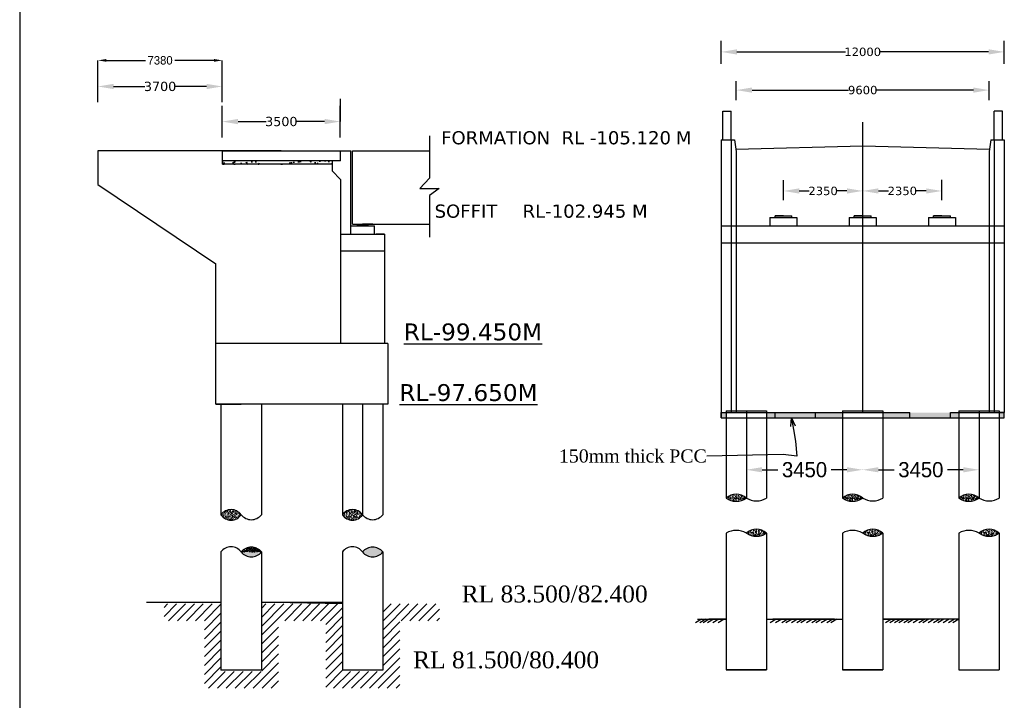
# Model space of a CAD drawing. Header units: millimetres. Extents: x -20950785 to 43207042, y -3207472 to 3168443.
# Tile 14 of 89: x 7967120 to 8025523, y -995485 to -955099. Entities that reach past the tile are written whole.
import ezdxf

# ---------------------------------------------------------------- set-up
doc = ezdxf.new("R2010")
doc.units = ezdxf.units.MM
doc.header["$LTSCALE"] = 60
doc.header["$MEASUREMENT"] = 0
doc.dimstyles.get("Standard").update_dxf_attribs({"dimtxt": 400, "dimasz": 215, "dimexe": 0.18, "dimexo": 0.0625, "dimgap": 0.09, "dimtad": 0, "dimtih": 1, "dimtoh": 1, "dimdec": 0, "dimzin": 4, "dimdsep": 46, "dimtxsty": 'Standard', "dimblk": 'OPEN90', "dimcen": 0, "dimadec": 0, "dimazin": 1, "dimtfac": 1, "dimtdec": 0, "dimtix": 1, "dimtofl": 0, "dimtmove": 0, "dimatfit": 3, "dimldrblk": 'OPEN30', "dimfxl": 1, "dimtolj": 1, "dimtzin": 0, "dimarcsym": 0})
pattern_1 = [(50, (-4640.77, -297246.14), (215.1780548, -18.8256405), [22.5, -247.5]), (355, (-4640.77, -297246.14), (-41.6254, 225.65764), [18, -198]), (100.4514445, (-4622.83, -297247.7), (173.552654, 206.8319973), [19.1220576, -210.3426336]), (46.1842, (-4640.77, -297186.14), (320.172399, -49.655784), [33.75, -371.25]), (96.6356355, (-4614.08, -297190.28), (280.398584, 292.23558), [28.683103, -315.514128]), (351.184164, (-4640.77, -297186.14), (280.398584, 292.23558), [27, -297]), (21, (-4610.77, -297201.14), (179.0721156, -120.7856672), [22.5, -247.5]), (326, (-4610.77, -297201.14), (72.9945996, 217.5450135), [18, -198]), (71.4514447, (-4595.84, -297211.2), (252.066713, 96.759346), [19.122057, -210.3426336]), (37.5, (-4640.765, -297246.14), (3.6479566, 99.86815615), [0, -195.6, 0, -201, 0, -198.75]), (7.5, (-4640.77, -297246.14), (78.9208612, 118.3235136), [0, -114.6, 0, -191.1, 0, -75.75]), (327.5, (-4707.665, -297246.14), (160.14673085, -6.7664615), [0, -75, 0, -234, 0, -310.5]), (317.5, (-4737.67, -297246.14), (174.9558508, 30.0314947), [0, -97.5, 0, -155.4, 0, -220.5])]
pattern_2 = [(50, (6953244.896, -1117251.856), (71.7260183, -6.2752135), [7.5, -82.5]), (355, (6953244.896, -1117251.856), (-13.8751334, 75.2192134), [6, -66]), (100.4514445, (6953250.87, -1117252.38), (57.8508847, 68.943999), [6.374019, -70.114211]), (46.1842, (6953244.9, -1117231.86), (106.724133, -16.551928), [11.25, -123.75]), (96.635635, (6953253.79, -1117233.24), (93.466195, 97.41186), [9.561034, -105.171376]), (351.184164, (6953244.9, -1117231.86), (93.466195, 97.41186), [9, -99]), (21, (6953254.896, -1117236.856), (59.6907052, -40.261889), [7.5, -82.5]), (326, (6953254.896, -1117236.856), (24.331533, 72.5150045), [6, -66]), (71.451445, (6953259.87, -1117240.21), (84.0222377, 32.2531153), [6.374019, -70.114211]), (37.5, (6953244.896, -1117251.856), (1.21598553, 33.2893854), [0, -65.2, 0, -67, 0, -66.25]), (7.5, (6953244.896, -1117251.856), (26.3069537, 39.4411712), [0, -38.2, 0, -63.7, 0, -25.25]), (327.5, (6953222.596, -1117251.856), (53.3822436, -2.2554872), [0, -25, 0, -78, 0, -103.5]), (317.5, (6953212.596, -1117251.856), (58.318617, 10.0104982), [0, -32.5, 0, -51.8, 0, -73.5])]

# ---------------------------------------------------------------- blocks, each defined once
blk = doc.blocks.new('*D157')
at = {"color": 0, "linetype": 'Continuous', "lineweight": -2, "transparency": 16777216}
for p, q in [((7986138, -959803), (7986138, -961145)), ((7979138, -961145), (7979138, -961145)), ((7980073, -961145), (7981732, -961145)), ((7985203, -961145), (7983545, -961145))]:
    blk.add_line(p, q, dxfattribs=at)
for points in [[(7980073, -960989), (7980073, -961301), (7979138, -961145)], [(7985203, -960989), (7985203, -961301), (7986138, -961145)]]:
    blk.add_solid(points, dxfattribs=at)
at = {"layer": 'Defpoints', "color": 0, "linetype": 'Continuous', "lineweight": -2, "transparency": 16777216}
for p in [(7986138, -959803), (7979138, -961145), (7986138, -961145)]:
    blk.add_point(p, dxfattribs=at)
at = {"color": 0, "linetype": 'Continuous', "transparency": 16777216, "insert": (7982638, -961145), "char_height": 500, "attachment_point": 5}
blk.add_mtext('\\A1;{\\fVerdana|b0|i0|c0|p34;\\H1.1x;3500}', dxfattribs=at)
blk = doc.blocks.new('*D158')
at = {"color": 0, "linetype": 'Continuous', "lineweight": -2, "transparency": 16777216}
for p, q in [((7971758, -959062), (7971758, -959062)), ((7972693, -959062), (7974542, -959062)), ((7978203, -959062), (7976355, -959062)), ((7979138, -959062), (7979138, -959062))]:
    blk.add_line(p, q, dxfattribs=at)
for points in [[(7972693, -958906), (7972693, -959218), (7971758, -959062)], [(7978203, -958906), (7978203, -959218), (7979138, -959062)]]:
    blk.add_solid(points, dxfattribs=at)
at = {"layer": 'Defpoints', "color": 0, "linetype": 'Continuous', "lineweight": -2, "transparency": 16777216}
for p in [(7971758, -959062), (7979138, -959062), (7979138, -959062)]:
    blk.add_point(p, dxfattribs=at)
at = {"color": 0, "linetype": 'Continuous', "transparency": 16777216, "insert": (7975448, -959062), "char_height": 500, "attachment_point": 5}
blk.add_mtext('\\A1;{\\fVerdana|b0|i0|c0|p34;\\H1.1x;3700}', dxfattribs=at)
blk = doc.blocks.new('*D189')
at = {"color": 0, "linetype": 'Continuous', "lineweight": -2, "transparency": 16777216}
for p, q in [((8012423, -965262), (8012423, -965262)), ((8013358, -965262), (8013948, -965262)), ((8016188, -965262), (8015597, -965262)), ((8017123, -965262), (8017123, -965262))]:
    blk.add_line(p, q, dxfattribs=at)
for points in [[(8013358, -965106), (8013358, -965418), (8012423, -965262)], [(8016188, -965106), (8016188, -965418), (8017123, -965262)]]:
    blk.add_solid(points, dxfattribs=at)
at = {"layer": 'Defpoints', "color": 0, "linetype": 'Continuous', "lineweight": -2, "transparency": 16777216}
for p in [(8012423, -965262), (8017123, -965262), (8017123, -965262)]:
    blk.add_point(p, dxfattribs=at)
at = {"color": 0, "linetype": 'Continuous', "transparency": 16777216, "insert": (8014773, -965262), "char_height": 500, "attachment_point": 5}
blk.add_mtext('\\A1;{\\fVerdana|b0|i0|c0|p34;2350}', dxfattribs=at)
blk = doc.blocks.new('*D183')
at = {"color": 0, "linetype": 'Continuous', "lineweight": -2, "transparency": 16777216}
for p, q in [((8017123, -965262), (8017123, -965262)), ((8018058, -965262), (8018648, -965262)), ((8020888, -965262), (8020297, -965262)), ((8021823, -965262), (8021823, -965262))]:
    blk.add_line(p, q, dxfattribs=at)
for points in [[(8018058, -965106), (8018058, -965418), (8017123, -965262)], [(8020888, -965106), (8020888, -965418), (8021823, -965262)]]:
    blk.add_solid(points, dxfattribs=at)
at = {"layer": 'Defpoints', "color": 0, "linetype": 'Continuous', "lineweight": -2, "transparency": 16777216}
for p in [(8017123, -965262), (8021823, -965262), (8021823, -965262)]:
    blk.add_point(p, dxfattribs=at)
at = {"color": 0, "linetype": 'Continuous', "transparency": 16777216, "insert": (8019473, -965262), "char_height": 500, "attachment_point": 5}
blk.add_mtext('\\A1;{\\fVerdana|b0|i0|c0|p34;2350}', dxfattribs=at)
blk = doc.blocks.new('*D184')
at = {"color": 0, "linetype": 'Continuous', "lineweight": -2, "transparency": 16777216}
for p, q in [((8009623, -959278), (8009623, -959277)), ((8010558, -959278), (8016290, -959278)), ((8023688, -959278), (8017955, -959278)), ((8024623, -959278), (8024623, -959277))]:
    blk.add_line(p, q, dxfattribs=at)
for points in [[(8010558, -959122), (8010558, -959433), (8009623, -959278)], [(8023688, -959122), (8023688, -959433), (8024623, -959278)]]:
    blk.add_solid(points, dxfattribs=at)
at = {"layer": 'Defpoints', "color": 0, "linetype": 'Continuous', "lineweight": -2, "transparency": 16777216}
for p in [(8009623, -959278), (8024623, -959278), (8024623, -959278)]:
    blk.add_point(p, dxfattribs=at)
at = {"color": 0, "linetype": 'Continuous', "transparency": 16777216, "insert": (8017123, -959278), "char_height": 500, "attachment_point": 5}
blk.add_mtext('\\A1;{\\fVerdana|b0|i0|c0|p34;9600}', dxfattribs=at)
blk = doc.blocks.new('*D185')
at = {"color": 0, "linetype": 'Continuous', "lineweight": -2, "transparency": 16777216}
for p, q in [((8008723, -957011), (8008723, -957011)), ((8009658, -957011), (8016099, -957011)), ((8024588, -957011), (8018146, -957011)), ((8025523, -957011), (8025523, -957011))]:
    blk.add_line(p, q, dxfattribs=at)
for points in [[(8009658, -956855), (8009658, -957167), (8008723, -957011)], [(8024588, -956855), (8024588, -957167), (8025523, -957011)]]:
    blk.add_solid(points, dxfattribs=at)
at = {"layer": 'Defpoints', "color": 0, "linetype": 'Continuous', "lineweight": -2, "transparency": 16777216}
for p in [(8008723, -957011), (8025523, -957011), (8025523, -957011)]:
    blk.add_point(p, dxfattribs=at)
at = {"color": 0, "linetype": 'Continuous', "transparency": 16777216, "insert": (8017123, -957011), "char_height": 500, "attachment_point": 5}
blk.add_mtext('\\A1;{\\fVerdana|b0|i0|c0|p34;12000}', dxfattribs=at)
blk = doc.blocks.new('*D186')
at = {"color": 0, "linetype": 'Continuous', "lineweight": -2, "transparency": 16777216}
for p, q in [((8010223, -981805), (8010223, -981804)), ((8011158, -981805), (8012097, -981805)), ((8016188, -981805), (8015248, -981805)), ((8017123, -981805), (8017123, -981804))]:
    blk.add_line(p, q, dxfattribs=at)
for points in [[(8011158, -981649), (8011158, -981960), (8010223, -981805)], [(8016188, -981649), (8016188, -981960), (8017123, -981805)]]:
    blk.add_solid(points, dxfattribs=at)
at = {"layer": 'Defpoints', "color": 0, "linetype": 'Continuous', "lineweight": -2, "transparency": 16777216}
for p in [(8010223, -981805), (8017123, -981805), (8017123, -981805)]:
    blk.add_point(p, dxfattribs=at)
at = {"color": 0, "linetype": 'Continuous', "transparency": 16777216, "insert": (8013673, -981805), "char_height": 500, "attachment_point": 5}
blk.add_mtext('\\A1;{\\H1.8x;3450}', dxfattribs=at)
blk = doc.blocks.new('*D187')
at = {"color": 0, "linetype": 'Continuous', "lineweight": -2, "transparency": 16777216}
for p, q in [((8017123, -981805), (8017123, -981804)), ((8018058, -981805), (8018997, -981805)), ((8023088, -981805), (8022148, -981805)), ((8024023, -981805), (8024023, -981804))]:
    blk.add_line(p, q, dxfattribs=at)
for points in [[(8018058, -981649), (8018058, -981960), (8017123, -981805)], [(8023088, -981649), (8023088, -981960), (8024023, -981805)]]:
    blk.add_solid(points, dxfattribs=at)
at = {"layer": 'Defpoints', "color": 0, "linetype": 'Continuous', "lineweight": -2, "transparency": 16777216}
for p in [(8017123, -981805), (8024023, -981805), (8024023, -981805)]:
    blk.add_point(p, dxfattribs=at)
at = {"color": 0, "linetype": 'Continuous', "transparency": 16777216, "insert": (8020573, -981805), "char_height": 500, "attachment_point": 5}
blk.add_mtext('\\A1;{\\H1.8x;3450}', dxfattribs=at)
blk = doc.blocks.new('*D238')
at = {"color": 0, "linetype": 'ByBlock', "lineweight": -2, "ltscale": 2, "transparency": 16777216}
for p, q in [((7971758, -958122), (7971758, -957514)), ((7972258, -957514), (7974573, -957514)), ((7978638, -957514), (7976324, -957514)), ((7979138, -958122), (7979138, -957514))]:
    blk.add_line(p, q, dxfattribs=at)
for points in [[(7972258, -957431), (7972258, -957597), (7971758, -957514)], [(7978638, -957431), (7978638, -957597), (7979138, -957514)]]:
    blk.add_solid(points, dxfattribs=at)
at = {"layer": 'Defpoints', "color": 0, "linetype": 'ByBlock', "lineweight": -2, "ltscale": 2, "transparency": 16777216}
for p in [(7979138, -957514), (7971758, -958122), (7979138, -958122)]:
    blk.add_point(p, dxfattribs=at)
at = {"color": 0, "linetype": 'ByBlock', "lineweight": -2, "ltscale": 2, "transparency": 16777216, "insert": (7975448, -957514), "char_height": 500, "attachment_point": 5}
blk.add_mtext('\\A1;7380', dxfattribs=at)

msp = doc.modelspace()

# ---------------------------------------------------------------- hatches: boundary and pattern name
at = {"linetype": 'Continuous'}
h = msp.add_hatch(dxfattribs=at)
h.set_pattern_fill('AR-CONC', color=1, scale=100)
h.set_pattern_definition([(50, (5883356.3, -2394924.07), (717.26018, -62.75213), [75, -825]), (355, (5883356.3, -2394924.1), (-138.75133, 752.19213), [60, -660]), (100.451444, (5883416.1, -2394929.3), (578.50885, 689.44), [63.7402, -701.14211]), (46.1842, (5883356.3, -2394724.1), (1067.24133, -165.51928), [112.5, -1237.5]), (96.635635, (5883445.2, -2394737.9), (934.66195, 974.1186), [95.61034, -1051.71376]), (351.184164, (5883356.3, -2394724.1), (934.66195, 974.1186), [90, -990]), (21, (5883456.3, -2394774.07), (596.90705, -402.61889), [75, -825]), (326, (5883456.3, -2394774.1), (243.31533, 725.15005), [60, -660]), (71.451445, (5883506.05, -2394807.6), (840.22238, 322.53115), [63.7402, -701.14211]), (37.5, (5883356.3, -2394924.07), (12.159855, 332.893854), [0, -652, 0, -670, 0, -662.5]), (7.5, (5883356.3, -2394924.07), (263.069537, 394.41171), [0, -382, 0, -637, 0, -252.5]), (327.5, (5883133.3, -2394924.07), (533.822436, -22.554872), [0, -250, 0, -780, 0, -1035]), (317.5, (5883033.3, -2394924.07), (583.18617, 100.10498), [0, -325, 0, -518, 0, -735])])
h.paths.add_polyline_path([(7985658.4, -963673.8), (7985658.4, -963473.8), (7979138.4, -963473.8), (7979138.4, -963673.8)])
h = msp.add_hatch(color=1, dxfattribs=at)
h.dxf.hatch_style = 1
h.paths.add_polyline_path([(7987778.4, -967223.8), (7987138.4, -967223.8), (7987138.4, -967327.7), (7987778.4, -967327.7)])
h = msp.add_hatch(color=1, dxfattribs=at)
h.dxf.hatch_style = 1
h.paths.add_polyline_path([(7987778.4, -967223.9), (7987138.4, -967223.9), (7987138.4, -967327.8), (7987778.4, -967327.8)])
h = msp.add_hatch(dxfattribs=at)
h.set_pattern_fill('AR-CONC', color=1, scale=10)
h.set_pattern_definition(pattern_2)
h.paths.add_polyline_path([(8018322.5, -978414.7), (8018322.5, -978714.7), (8019922.5, -978714.7), (8019922.5, -978414.7)])
h.paths.add_polyline_path([(8015922.5, -978714.7), (8015922.5, -978414.7), (8014322.5, -978414.7), (8014322.5, -978714.7)])
h.paths.add_polyline_path([(8022822.5, -978714.7), (8022822.5, -978414.7), (8022322.5, -978414.7), (8022322.5, -978714.7)])
h.paths.add_polyline_path([(8025222.5, -978414.7), (8025222.5, -978714.7), (8025522.5, -978714.7), (8025522.5, -978414.7)])
h.paths.add_polyline_path([(8011422.5, -978414.7), (8011422.5, -978714.7), (8011922.5, -978714.7), (8011922.5, -978414.7)])
h.paths.add_polyline_path([(8009022.5, -978714.7), (8009022.5, -978414.7), (8008722.5, -978414.7), (8008722.5, -978714.7)])
h = msp.add_hatch(dxfattribs=at)
h.set_pattern_fill('AR-CONC', color=1, scale=10)
h.set_pattern_definition(pattern_2)
h.paths.add_polyline_path([(8014322.5, -978414.7), (8011922.5, -978414.7), (8011922.5, -978714.7), (8014322.5, -978714.7)])
h = msp.add_hatch(dxfattribs=at)
h.set_pattern_fill('AR-CONC', color=1, scale=10)
h.set_pattern_definition(pattern_2)
h.paths.add_polyline_path([(8022322.5, -978414.7), (8019922.5, -978414.7), (8019922.5, -978714.7), (8022322.5, -978714.7)])
h = msp.add_hatch(dxfattribs=at)
h.set_pattern_fill('AR-CONC', color=1, scale=30)
h.set_pattern_definition([(50, (6230388.6, -978540.88), (215.178055, -18.82564), [22.5, -247.5]), (355, (6230388.6, -978540.88), (-41.6254, 225.65764), [18, -198]), (100.451444, (6230406.54, -978542.45), (173.552654, 206.831997), [19.122058, -210.342634]), (46.1842, (6230388.6, -978480.88), (320.1724, -49.655784), [33.75, -371.25]), (96.635635, (6230415.3, -978485.02), (280.398584, 292.23558), [28.6831, -315.51413]), (351.184164, (6230388.6, -978480.88), (280.398584, 292.23558), [27, -297]), (21, (6230418.6, -978495.88), (179.072116, -120.785667), [22.5, -247.5]), (326, (6230418.6, -978495.88), (72.9946, 217.545014), [18, -198]), (71.451445, (6230433.53, -978505.95), (252.066713, 96.759346), [19.122057, -210.342634]), (37.5, (6230388.61, -978540.88), (3.6479566, 99.868156), [0, -195.6, 0, -201, 0, -198.75]), (7.5, (6230388.61, -978540.88), (78.920861, 118.3235136), [0, -114.6, 0, -191.1, 0, -75.75]), (327.5, (6230321.71, -978540.88), (160.146731, -6.7664615), [0, -75, 0, -234, 0, -310.5]), (317.5, (6230291.71, -978540.88), (174.955851, 30.031495), [0, -97.5, 0, -155.4, 0, -220.5])])
h.paths.add_polyline_path([(8009022.5, -983486.1), (8010222.5, -983486.1, 0.3819038)])
h.paths.add_polyline_path([(8010222.5, -983486.1), (8009022.5, -983486.1, 0.3171579)])
h = msp.add_hatch(dxfattribs=at)
h.set_pattern_fill('AR-CONC', color=1, scale=30)
h.set_pattern_definition([(50, (6237288.6, -978540.88), (215.178055, -18.82564), [22.5, -247.5]), (355, (6237288.6, -978540.88), (-41.6254, 225.65764), [18, -198]), (100.451444, (6237306.54, -978542.45), (173.552654, 206.831997), [19.122058, -210.342634]), (46.1842, (6237288.6, -978480.88), (320.1724, -49.655784), [33.75, -371.25]), (96.635635, (6237315.3, -978485.02), (280.398584, 292.23558), [28.6831, -315.51413]), (351.184164, (6237288.6, -978480.88), (280.398584, 292.23558), [27, -297]), (21, (6237318.6, -978495.88), (179.072116, -120.785667), [22.5, -247.5]), (326, (6237318.6, -978495.88), (72.9946, 217.545014), [18, -198]), (71.451445, (6237333.53, -978505.95), (252.066713, 96.759346), [19.122057, -210.342634]), (37.5, (6237288.61, -978540.88), (3.6479566, 99.868156), [0, -195.6, 0, -201, 0, -198.75]), (7.5, (6237288.61, -978540.88), (78.920861, 118.3235136), [0, -114.6, 0, -191.1, 0, -75.75]), (327.5, (6237221.71, -978540.88), (160.146731, -6.7664615), [0, -75, 0, -234, 0, -310.5]), (317.5, (6237191.71, -978540.88), (174.955851, 30.031495), [0, -97.5, 0, -155.4, 0, -220.5])])
h.paths.add_polyline_path([(8015922.5, -983486.1), (8017122.5, -983486.1, 0.3819038)])
h.paths.add_polyline_path([(8017122.5, -983486.1), (8015922.5, -983486.1, 0.3171579)])
h = msp.add_hatch(dxfattribs=at)
h.set_pattern_fill('AR-CONC', color=1, scale=30)
h.set_pattern_definition([(50, (6244188.6, -978540.88), (215.178055, -18.82564), [22.5, -247.5]), (355, (6244188.6, -978540.88), (-41.6254, 225.65764), [18, -198]), (100.451444, (6244206.54, -978542.45), (173.552654, 206.831997), [19.122058, -210.342634]), (46.1842, (6244188.6, -978480.88), (320.1724, -49.655784), [33.75, -371.25]), (96.635635, (6244215.3, -978485.02), (280.398584, 292.23558), [28.6831, -315.51413]), (351.184164, (6244188.6, -978480.88), (280.398584, 292.23558), [27, -297]), (21, (6244218.6, -978495.88), (179.072116, -120.785667), [22.5, -247.5]), (326, (6244218.6, -978495.88), (72.9946, 217.545014), [18, -198]), (71.451445, (6244233.53, -978505.95), (252.066713, 96.759346), [19.122057, -210.342634]), (37.5, (6244188.61, -978540.88), (3.6479566, 99.868156), [0, -195.6, 0, -201, 0, -198.75]), (7.5, (6244188.61, -978540.88), (78.920861, 118.3235136), [0, -114.6, 0, -191.1, 0, -75.75]), (327.5, (6244121.71, -978540.88), (160.146731, -6.7664615), [0, -75, 0, -234, 0, -310.5]), (317.5, (6244091.71, -978540.88), (174.955851, 30.031495), [0, -97.5, 0, -155.4, 0, -220.5])])
h.paths.add_polyline_path([(8022822.5, -983486.1), (8024022.5, -983486.1, 0.3819038)])
h.paths.add_polyline_path([(8024022.5, -983486.1), (8022822.5, -983486.1, 0.3171579)])
at = {"linetype": 'ByBlock', "lineweight": -2, "ltscale": 2}
h = msp.add_hatch(dxfattribs=at)
h.set_pattern_fill('AR-CONC', color=1, scale=30)
h.set_pattern_definition([(50, (-4640.77, -297600.33), (215.1780548, -18.8256405), [22.5, -247.5]), (355, (-4640.77, -297600.33), (-41.6254, 225.65764), [18, -198]), (100.4514445, (-4622.83, -297601.9), (173.552654, 206.8319973), [19.1220576, -210.3426336]), (46.1842, (-4640.77, -297540.33), (320.172399, -49.655784), [33.75, -371.25]), (96.6356355, (-4614.08, -297544.47), (280.398584, 292.23558), [28.683103, -315.514128]), (351.184164, (-4640.77, -297540.33), (280.398584, 292.23558), [27, -297]), (21, (-4610.77, -297555.33), (179.0721156, -120.7856672), [22.5, -247.5]), (326, (-4610.77, -297555.33), (72.9945996, 217.5450135), [18, -198]), (71.4514447, (-4595.84, -297565.4), (252.066713, 96.759346), [19.122057, -210.3426336]), (37.5, (-4640.765, -297600.33), (3.6479566, 99.86815615), [0, -195.6, 0, -201, 0, -198.75]), (7.5, (-4640.77, -297600.33), (78.9208612, 118.3235136), [0, -114.6, 0, -191.1, 0, -75.75]), (327.5, (-4707.665, -297600.33), (160.14673085, -6.7664615), [0, -75, 0, -234, 0, -310.5]), (317.5, (-4737.67, -297600.33), (174.9558508, 30.0314947), [0, -97.5, 0, -155.4, 0, -220.5])])
h.paths.add_polyline_path([(7979058.4, -984471.8, 0.537697), (7980258.4, -984471.8, 0.500739)])
h = msp.add_hatch(dxfattribs=at)
h.set_pattern_fill('AR-CONC', color=1, scale=30)
h.set_pattern_definition([(50, (2559.23, -297600.33), (215.1780548, -18.8256405), [22.5, -247.5]), (355, (2559.23, -297600.33), (-41.6254, 225.65764), [18, -198]), (100.4514445, (2577.17, -297601.9), (173.552654, 206.8319973), [19.1220576, -210.3426336]), (46.1842, (2559.23, -297540.33), (320.172399, -49.655784), [33.75, -371.25]), (96.6356355, (2585.92, -297544.47), (280.398584, 292.23558), [28.683103, -315.514128]), (351.184164, (2559.23, -297540.33), (280.398584, 292.23558), [27, -297]), (21, (2589.23, -297555.33), (179.0721156, -120.7856672), [22.5, -247.5]), (326, (2589.23, -297555.33), (72.9945996, 217.5450135), [18, -198]), (71.4514447, (2604.16, -297565.4), (252.066713, 96.759346), [19.122057, -210.3426336]), (37.5, (2559.235, -297600.33), (3.6479566, 99.86815615), [0, -195.6, 0, -201, 0, -198.75]), (7.5, (2559.23, -297600.33), (78.9208612, 118.3235136), [0, -114.6, 0, -191.1, 0, -75.75]), (327.5, (2492.335, -297600.33), (160.14673085, -6.7664615), [0, -75, 0, -234, 0, -310.5]), (317.5, (2462.33, -297600.33), (174.9558508, 30.0314947), [0, -97.5, 0, -155.4, 0, -220.5])])
h.paths.add_polyline_path([(7986258.4, -984471.8, 0.537697), (7987458.4, -984471.8, 0.500739)])
at = {"linetype": 'Continuous'}
h = msp.add_hatch(dxfattribs=at)
h.set_pattern_fill('AR-CONC', color=1, scale=30)
h.set_pattern_definition([(50, (6232788.6, -980615.9), (215.178055, -18.82564), [22.5, -247.5]), (355, (6232788.6, -980615.9), (-41.6254, 225.65764), [18, -198]), (100.451444, (6232806.54, -980617.46), (173.552654, 206.831997), [19.122058, -210.342634]), (46.1842, (6232788.6, -980555.9), (320.1724, -49.655784), [33.75, -371.25]), (96.635635, (6232815.3, -980560.03), (280.398584, 292.23558), [28.6831, -315.51413]), (351.184164, (6232788.6, -980555.9), (280.398584, 292.23558), [27, -297]), (21, (6232818.6, -980570.9), (179.072116, -120.785667), [22.5, -247.5]), (326, (6232818.6, -980570.9), (72.9946, 217.545014), [18, -198]), (71.451445, (6232833.53, -980580.96), (252.066713, 96.759346), [19.122057, -210.342634]), (37.5, (6232788.61, -980615.895), (3.6479566, 99.868156), [0, -195.6, 0, -201, 0, -198.75]), (7.5, (6232788.61, -980615.9), (78.920861, 118.3235136), [0, -114.6, 0, -191.1, 0, -75.75]), (327.5, (6232721.71, -980615.895), (160.146731, -6.7664615), [0, -75, 0, -234, 0, -310.5]), (317.5, (6232691.71, -980615.9), (174.955851, 30.031495), [0, -97.5, 0, -155.4, 0, -220.5])])
h.paths.add_polyline_path([(8011422.5, -985561.1), (8010222.5, -985561.1, -0.3819038)])
h.paths.add_polyline_path([(8010222.5, -985561.1), (8011422.5, -985561.1, -0.3171579)])
h = msp.add_hatch(dxfattribs=at)
h.set_pattern_fill('AR-CONC', color=1, scale=30)
h.set_pattern_definition([(50, (6239688.6, -980615.9), (215.178055, -18.82564), [22.5, -247.5]), (355, (6239688.6, -980615.9), (-41.6254, 225.65764), [18, -198]), (100.451444, (6239706.54, -980617.46), (173.552654, 206.831997), [19.122058, -210.342634]), (46.1842, (6239688.6, -980555.9), (320.1724, -49.655784), [33.75, -371.25]), (96.635635, (6239715.3, -980560.03), (280.398584, 292.23558), [28.6831, -315.51413]), (351.184164, (6239688.6, -980555.9), (280.398584, 292.23558), [27, -297]), (21, (6239718.6, -980570.9), (179.072116, -120.785667), [22.5, -247.5]), (326, (6239718.6, -980570.9), (72.9946, 217.545014), [18, -198]), (71.451445, (6239733.53, -980580.96), (252.066713, 96.759346), [19.122057, -210.342634]), (37.5, (6239688.61, -980615.895), (3.6479566, 99.868156), [0, -195.6, 0, -201, 0, -198.75]), (7.5, (6239688.61, -980615.9), (78.920861, 118.3235136), [0, -114.6, 0, -191.1, 0, -75.75]), (327.5, (6239621.71, -980615.895), (160.146731, -6.7664615), [0, -75, 0, -234, 0, -310.5]), (317.5, (6239591.71, -980615.9), (174.955851, 30.031495), [0, -97.5, 0, -155.4, 0, -220.5])])
h.paths.add_polyline_path([(8018322.5, -985561.1), (8017122.5, -985561.1, -0.3819038)])
h.paths.add_polyline_path([(8017122.5, -985561.1), (8018322.5, -985561.1, -0.3171579)])
h = msp.add_hatch(dxfattribs=at)
h.set_pattern_fill('AR-CONC', color=1, scale=30)
h.set_pattern_definition([(50, (6246588.6, -980615.9), (215.178055, -18.82564), [22.5, -247.5]), (355, (6246588.6, -980615.9), (-41.6254, 225.65764), [18, -198]), (100.451444, (6246606.54, -980617.46), (173.552654, 206.831997), [19.122058, -210.342634]), (46.1842, (6246588.6, -980555.9), (320.1724, -49.655784), [33.75, -371.25]), (96.635635, (6246615.3, -980560.03), (280.398584, 292.23558), [28.6831, -315.51413]), (351.184164, (6246588.6, -980555.9), (280.398584, 292.23558), [27, -297]), (21, (6246618.6, -980570.9), (179.072116, -120.785667), [22.5, -247.5]), (326, (6246618.6, -980570.9), (72.9946, 217.545014), [18, -198]), (71.451445, (6246633.53, -980580.96), (252.066713, 96.759346), [19.122057, -210.342634]), (37.5, (6246588.61, -980615.895), (3.6479566, 99.868156), [0, -195.6, 0, -201, 0, -198.75]), (7.5, (6246588.61, -980615.9), (78.920861, 118.3235136), [0, -114.6, 0, -191.1, 0, -75.75]), (327.5, (6246521.71, -980615.895), (160.146731, -6.7664615), [0, -75, 0, -234, 0, -310.5]), (317.5, (6246491.71, -980615.9), (174.955851, 30.031495), [0, -97.5, 0, -155.4, 0, -220.5])])
h.paths.add_polyline_path([(8025222.5, -985561.1), (8024022.5, -985561.1, -0.3819038)])
h.paths.add_polyline_path([(8024022.5, -985561.1), (8025222.5, -985561.1, -0.3171579)])
at = {"linetype": 'ByBlock', "lineweight": -2, "ltscale": 2}
h = msp.add_hatch(dxfattribs=at)
h.set_pattern_fill('AR-CONC', color=1, scale=30)
h.set_pattern_definition(pattern_1)
h.paths.add_polyline_path([(7980258.4, -986679.4), (7981458.4, -986679.4, 0.4717317)])
h = msp.add_hatch(dxfattribs=at)
h.set_pattern_fill('AR-CONC', color=1, scale=30)
h.set_pattern_definition(pattern_1)
h.paths.add_polyline_path([(7981458.4, -986679.4, 0.4717317), (7980258.4, -986679.4, 0.4916574)])
h.paths.add_polyline_path([(7987458.4, -986679.4, 0.4916574), (7988658.4, -986679.4, 0.4717317)])
at = {"linetype": 'Continuous'}
h = msp.add_hatch(dxfattribs=at)
h.set_pattern_fill('ANSI31', color=1, scale=3000)
h.set_pattern_definition([(45, (3122727.65, 146618.6), (-265.165043, 265.165043), [])])
h.paths.add_polyline_path([(7979072.8, -989766.9), (7975684.5, -989766.9), (7975684.5, -990766.9), (7978072.8, -990766.9), (7978072.8, -994766.9), (7982472.8, -994766.9), (7982472.8, -990766.9), (7985272.8, -990766.9), (7985272.8, -994766.9), (7988872.8, -994766.9), (7988872.8, -989766.9), (7988672.8, -989766.9), (7988672.8, -993766.9), (7986272.8, -993766.9), (7986272.8, -989766.9), (7981472.8, -989766.9), (7981472.8, -993766.9), (7979072.8, -993766.9)])
h.paths.add_polyline_path([(7992024, -989766.9), (7988872.8, -989766.9), (7988872.8, -994766.9), (7989672.8, -994766.9), (7989672.8, -990766.9), (7992024, -990766.9)])

# ---------------------------------------------------------------- linework, layer by layer
at = {"color": 1, "linetype": 'Continuous'}
for p, q in [((7967120, -902047.4), (7967120, -1027375.6)), ((8008722.5, -957710.8), (8008722.5, -956352.3)), ((8025522.5, -957710.8), (8025522.5, -956352.3)), ((7971758.4, -960001.9), (7971758.4, -958121.9)), ((7979138.4, -960001.9), (7979138.4, -958121.9)), ((8009622.5, -959874.8), (8009622.5, -958746.8)), ((8024622.5, -959874.8), (8024622.5, -958746.8)), ((7979138.4, -962085.1), (7979138.4, -960205.1)), ((7986138.4, -962085.1), (7986138.4, -960205.1)), ((8008822.5, -962224.8), (8008822.5, -960524.8)), ((8008822.5, -962224.8), (8008822.5, -960524.8)), ((8008822.5, -960524.8), (8009322.5, -960524.8)), ((8009322.5, -962224.8), (8009322.5, -960524.8)), ((8009322.5, -962224.8), (8009322.5, -960524.8)), ((8024922.5, -962224.8), (8024922.5, -960524.8)), ((8024922.5, -962224.8), (8024922.5, -960524.8)), ((8025422.5, -960524.8), (8024922.5, -960524.8)), ((8025422.5, -962224.8), (8025422.5, -960524.8)), ((8025422.5, -962224.8), (8025422.5, -960524.8)), ((8017122.5, -978414.7), (8017122.5, -961172.8)), ((7991422, -961993.5), (7991422, -964502.1)), ((8008722.5, -962224.8), (8008722.5, -978414.7)), ((8008722.5, -962224.8), (8009522.5, -962224.8)), ((8009322.5, -962224.8), (8009322.5, -978414.7)), ((8009522.5, -962224.8), (8009622.5, -962924.8)), ((8024722.5, -962224.8), (8024622.5, -962924.8)), ((8024722.5, -962224.8), (8025522.5, -962224.8)), ((8024922.5, -962224.8), (8024922.5, -978414.7)), ((8025522.5, -962224.8), (8025522.5, -978414.7)), ((7978858.4, -962873.8), (7971758.4, -962873.8)), ((7971758.4, -962873.8), (7971758.4, -964873.8)), ((7982638.4, -962873.8), (7974638.4, -962873.8)), ((7979138.4, -962873.8), (7986138.4, -962873.8)), ((7979138.4, -962873.8), (7979138.4, -963673.8)), ((7986138.4, -962873.8), (7986138.4, -963473.8)), ((7986138.4, -962873.9), (7986138.4, -963473.9)), ((7986158.4, -963473.8), (7986158.4, -962873.8)), ((7986158.4, -962873.8), (7986758.4, -962873.8)), ((7986158.4, -963473.9), (7986158.4, -962873.9)), ((7986158.4, -962873.9), (7986758.4, -962873.9)), ((7986758.4, -967123.7), (7986758.4, -962873.8)), ((7986758.4, -967323.8), (7986758.4, -962873.9)), ((7986858.4, -967023.8), (7986858.4, -962873.8)), ((7986858.4, -967223.8), (7986858.4, -962873.9)), ((7986858.4, -962873.9), (7991422, -962873.9)), ((8009622.5, -962924.8), (8009622.5, -978414.7)), ((8024622.5, -962924.8), (8024622.5, -978414.7)), ((7986158.4, -963473.8), (7979138.4, -963473.8)), ((7985658.4, -963473.8), (7985658.4, -964073.8)), ((7985658.4, -963473.9), (7985658.4, -964073.9)), ((7985658.4, -963673.8), (7979138.4, -963673.8)), ((7985658.4, -964073.8), (7986158.4, -964573.8)), ((7985658.4, -964073.9), (7986158.4, -964573.9)), ((7986158.4, -964573.8), (7986158.4, -967623.7)), ((7986158.4, -964573.9), (7986158.4, -967623.8)), ((7991422, -964502.1), (7990856.4, -965119.2)), ((8012422.5, -965812.8), (8012422.5, -964613.8)), ((8021822.5, -965812.8), (8021822.5, -964596.3)), ((7971758.4, -964873.8), (7978758.4, -969580.1)), ((7990856.4, -965119.2), (7991998.1, -965119.2)), ((7991998.1, -965119.2), (7991422, -965522.9)), ((7991422, -965522.9), (7991422, -968013)), ((7986158.4, -967087.8), (7986158.4, -974303.4)), ((8011622.5, -966838.7), (8013222.5, -966838.7)), ((8011622.5, -966838.7), (8011622.5, -967334.7)), ((8011922.5, -966838.7), (8011922.5, -966734.7)), ((8011922.5, -966734.7), (8012922.5, -966734.7)), ((8012422.5, -966734.7), (8011922.5, -966734.7)), ((8012922.5, -966838.7), (8012922.5, -966734.7)), ((8013222.5, -966838.7), (8013222.5, -967334.7)), ((8016322.5, -966838.7), (8017922.5, -966838.7)), ((8016322.5, -966838.7), (8016322.5, -967334.7)), ((8016622.5, -966838.7), (8016622.5, -966734.7)), ((8016622.5, -966734.7), (8017622.5, -966734.7)), ((8017122.5, -966734.7), (8016622.5, -966734.7)), ((8017622.5, -966838.7), (8017622.5, -966734.7)), ((8017922.5, -966838.7), (8017922.5, -967334.7)), ((8021022.5, -966838.7), (8022622.5, -966838.7)), ((8021022.5, -966838.7), (8021022.5, -967334.7)), ((8021322.5, -966838.7), (8021322.5, -966734.7)), ((8021322.5, -966734.7), (8022322.5, -966734.7)), ((8021822.5, -966734.7), (8021322.5, -966734.7)), ((8022322.5, -966838.7), (8022322.5, -966734.7)), ((8022622.5, -966838.7), (8022622.5, -967334.7)), ((7986158.4, -967623.7), (7986158.4, -968623.7)), ((7986758.4, -967323.7), (7987138.4, -967323.7)), ((7986758.4, -967823.7), (7986758.4, -967323.7)), ((7986758.4, -967323.8), (7987138.4, -967323.8)), ((7986758.4, -967823.8), (7986758.4, -967323.8)), ((7986858.4, -967223.8), (7991422, -967223.8)), ((7987138.4, -967223.7), (7987138.4, -967327.7)), ((7987138.4, -967223.8), (7987138.4, -967327.8)), ((7987138.4, -967327.7), (7987778.4, -967327.7)), ((7987138.4, -967327.8), (7987778.4, -967327.8)), ((7987308.4, -967327.7), (7987778.4, -967327.7)), ((7987308.4, -967327.8), (7987778.4, -967327.8)), ((7988058.4, -967223.7), (7987458.4, -967223.7)), ((7988058.4, -967223.7), (7987458.4, -967223.7)), ((7988058.4, -967223.8), (7987458.4, -967223.8)), ((7988058.4, -967223.8), (7987458.4, -967223.8)), ((7987778.4, -967223.7), (7987778.4, -967327.7)), ((7987778.4, -967223.8), (7987778.4, -967327.8)), ((7987778.4, -967323.7), (7988158.4, -967323.7)), ((7987778.4, -967323.8), (7988158.4, -967323.8)), ((7988158.4, -967823.7), (7988158.4, -967323.7)), ((7988158.4, -967823.8), (7988158.4, -967323.8)), ((8008722.5, -967334.7), (8025522.5, -967334.7)), ((7986158.4, -967823.7), (7988758.4, -967823.7)), ((7986158.4, -967823.8), (7988758.4, -967823.8)), ((7986758.4, -967823.7), (7987458.4, -967823.7)), ((7986758.4, -967823.8), (7987458.4, -967823.8)), ((7987458.4, -967823.7), (7988158.4, -967823.7)), ((7987458.4, -967823.8), (7988158.4, -967823.8)), ((7988758.4, -967823.7), (7988258.4, -967823.7)), ((7988758.4, -967823.8), (7988258.4, -967823.8)), ((7988758.4, -967823.8), (7988758.4, -971671.8)), ((7986158.4, -968823.8), (7988758.4, -968823.8)), ((8008722.5, -968334.7), (8025522.5, -968334.7)), ((7988758.4, -968935.7), (7988758.4, -974303.4)), ((8024922.5, -968924.8), (8024922.5, -972984.8)), ((8024922.5, -968924.9), (8024922.5, -972984.8)), ((7978758.4, -976713.4), (7978758.4, -969580.1)), ((7988758.4, -969671.7), (7988758.4, -971671.7)), ((7978758.4, -977903.4), (7978758.4, -974303.4)), ((7988958.4, -974303.4), (7978758.4, -974303.4)), ((7988958.4, -974303.4), (7988958.4, -977903.4)), ((7988958.4, -977903.4), (7978758.4, -977903.4)), ((7978758.4, -977903.4), (7980258.4, -977903.4)), ((7979058.4, -977903.4), (7979058.4, -984471.8)), ((7981458.4, -977903.4), (7981458.4, -984471.8)), ((7986258.4, -977903.4), (7986258.4, -984471.8)), ((7988958.4, -977903.4), (7987458.4, -977903.4)), ((7987458.4, -977903.4), (7987458.4, -984471.8)), ((7988658.4, -977903.4), (7988658.4, -984471.8)), ((8008722.5, -978414.7), (8012705.8, -978414.7)), ((8008722.5, -978414.7), (8008722.5, -978714.7)), ((8008722.5, -978414.7), (8009022.5, -978414.7)), ((8008722.5, -978714.7), (8008722.5, -978414.7)), ((8008722.5, -978714.7), (8011922.5, -978714.7)), ((8009022.5, -978314.7), (8009022.5, -983486.1)), ((8009022.5, -978314.7), (8011422.5, -978314.7)), ((8010222.5, -978314.7), (8010222.5, -983486.1)), ((8011422.5, -978314.7), (8011422.5, -983486.1)), ((8011922.5, -978714.7), (8011922.5, -978414.7)), ((8011922.5, -978714.7), (8014322.5, -978714.7)), ((8012705.8, -978414.7), (8014024.2, -978414.7)), ((8014024.2, -978414.7), (8019922.5, -978414.7)), ((8014322.5, -978714.7), (8014322.5, -978414.7)), ((8014322.5, -978714.7), (8019922.5, -978714.7)), ((8015922.5, -978314.7), (8015922.5, -983486.1)), ((8015922.5, -978314.7), (8018322.5, -978314.7)), ((8018322.5, -978314.7), (8018322.5, -983486.1)), ((8019922.5, -978714.7), (8019922.5, -978414.7)), ((8019922.5, -978714.7), (8022322.5, -978714.7)), ((8022322.5, -978414.7), (8025522.5, -978414.7)), ((8022322.5, -978714.7), (8022322.5, -978414.7)), ((8022322.5, -978714.7), (8025522.5, -978714.7)), ((8022822.5, -978314.7), (8022822.5, -983486.1)), ((8022822.5, -978314.7), (8025222.5, -978314.7)), ((8024022.5, -978314.7), (8024022.5, -983486.1)), ((8025222.5, -978314.7), (8025222.5, -983486.1)), ((8025522.5, -978414.7), (8025222.5, -978414.7)), ((8025522.5, -978714.7), (8025522.5, -978414.7)), ((8009022.5, -985561.1), (8009022.5, -993671.8)), ((8011422.5, -985561.1), (8011422.5, -993671.8)), ((8015922.5, -985561.1), (8015922.5, -993671.8)), ((8018322.5, -985561.1), (8018322.5, -993671.8)), ((8022822.5, -985561.1), (8022822.5, -993671.8)), ((8025222.5, -985561.1), (8025222.5, -993671.8)), ((7979058.4, -986679.4), (7979058.4, -993686.6)), ((7981458.4, -986679.4), (7981458.4, -993686.6)), ((7986258.4, -986679.4), (7986258.4, -993686.6)), ((7988658.4, -986679.4), (7988658.4, -993686.6)), ((7979058.4, -989686.6), (7974651.4, -989686.6)), ((7986258.4, -989686.6), (7981458.4, -989686.6)), ((8007564.5, -990671.8), (8007205.4, -990894.7)), ((8007317.5, -990671.8), (8009022.5, -990671.8)), ((8007815, -990671.8), (8007455.9, -990894.7)), ((8008023, -990671.8), (8007663.9, -990894.7)), ((8008268.8, -990671.8), (8007909.8, -990894.7)), ((8008268.8, -990671.8), (8007909.8, -990894.7)), ((8009022.5, -990671.8), (8008023, -990671.8)), ((8008589.4, -990671.8), (8008230.4, -990894.7)), ((8008910, -990671.8), (8008550.9, -990894.7)), ((8011422.5, -990671.8), (8015922.5, -990671.8)), ((8011997.5, -990671.8), (8011638.4, -990894.7)), ((8012798.4, -990671.8), (8011798.8, -990671.8)), ((8012318, -990671.8), (8011959, -990894.7)), ((8012685.8, -990671.8), (8012326.8, -990894.7)), ((8012685.8, -990671.8), (8012326.8, -990894.7)), ((8012685.8, -990671.8), (8012326.8, -990894.7)), ((8012931.7, -990671.8), (8012572.7, -990894.7)), ((8012931.7, -990671.8), (8012572.7, -990894.7)), ((8013685.4, -990671.8), (8012685.8, -990671.8)), ((8013252.3, -990671.8), (8012893.2, -990894.7)), ((8013572.8, -990671.8), (8013213.8, -990894.7)), ((8013572.8, -990671.8), (8013213.8, -990894.7)), ((8013572.8, -990671.8), (8013213.8, -990894.7)), ((8013818.7, -990671.8), (8013459.7, -990894.7)), ((8013818.7, -990671.8), (8013459.7, -990894.7)), ((8014572.4, -990671.8), (8013572.8, -990671.8)), ((8014139.3, -990671.8), (8013780.2, -990894.7)), ((8014459.9, -990671.8), (8014100.8, -990894.7)), ((8014459.9, -990671.8), (8014100.8, -990894.7)), ((8014459.9, -990671.8), (8014100.8, -990894.7)), ((8014705.8, -990671.8), (8014346.7, -990894.7)), ((8014705.8, -990671.8), (8014346.7, -990894.7)), ((8015459.5, -990671.8), (8014459.9, -990671.8)), ((8015026.3, -990671.8), (8014667.3, -990894.7)), ((8015346.9, -990671.8), (8014987.8, -990894.7)), ((8015346.9, -990671.8), (8014987.8, -990894.7)), ((8015346.9, -990671.8), (8014987.8, -990894.7)), ((8015592.8, -990671.8), (8015233.7, -990894.7)), ((8015592.8, -990671.8), (8015233.7, -990894.7)), ((8018322.5, -990671.8), (8020832.4, -990671.8)), ((8022822.5, -990671.8), (8018322.5, -990671.8)), ((8018836.3, -990671.8), (8018477.2, -990894.7)), ((8018836.3, -990671.8), (8018477.2, -990894.7)), ((8018836.3, -990671.8), (8018477.2, -990894.7)), ((8019082.1, -990671.8), (8018723.1, -990894.7)), ((8019082.1, -990671.8), (8018723.1, -990894.7)), ((8019375.9, -990671.8), (8019016.9, -990894.7)), ((8019375.9, -990671.8), (8019016.9, -990894.7)), ((8019375.9, -990671.8), (8019016.9, -990894.7)), ((8019621.8, -990671.8), (8019262.8, -990894.7)), ((8019621.8, -990671.8), (8019262.8, -990894.7)), ((8019915.6, -990671.8), (8019556.5, -990894.7)), ((8019915.6, -990671.8), (8019556.5, -990894.7)), ((8019915.6, -990671.8), (8019556.5, -990894.7)), ((8020161.5, -990671.8), (8019802.4, -990894.7)), ((8020161.5, -990671.8), (8019802.4, -990894.7)), ((8020482, -990671.8), (8020123, -990894.7)), ((8020802.6, -990671.8), (8020443.6, -990894.7)), ((8020802.6, -990671.8), (8020443.6, -990894.7)), ((8020802.6, -990671.8), (8020443.6, -990894.7)), ((8021048.5, -990671.8), (8020689.4, -990894.7)), ((8021048.5, -990671.8), (8020689.4, -990894.7)), ((8021369.1, -990671.8), (8021010, -990894.7)), ((8021689.6, -990671.8), (8021330.6, -990894.7)), ((8021689.6, -990671.8), (8021330.6, -990894.7)), ((8021689.6, -990671.8), (8021330.6, -990894.7)), ((8021935.5, -990671.8), (8021576.5, -990894.7)), ((8021935.5, -990671.8), (8021576.5, -990894.7)), ((8022256.1, -990671.8), (8021897, -990894.7)), ((8022576.7, -990671.8), (8022217.6, -990894.7)), ((8022576.7, -990671.8), (8022217.6, -990894.7)), ((8022576.7, -990671.8), (8022217.6, -990894.7)), ((8022822.5, -990671.8), (8022463.5, -990894.7)), ((8022822.5, -990671.8), (8022463.5, -990894.7)), ((7981458.4, -993686.6), (7979058.4, -993686.6)), ((7988658.4, -993686.6), (7986258.4, -993686.6)), ((8009022.5, -993671.8), (8011422.5, -993671.8)), ((8011422.5, -993671.8), (8009022.5, -993671.8)), ((8015922.5, -993671.8), (8018322.5, -993671.8)), ((8018322.5, -993671.8), (8015922.5, -993671.8)), ((8022822.5, -993671.8), (8025222.5, -993671.8))]:
    msp.add_line(p, q, dxfattribs=at)
for points in [[(8009601.2, -962775.3), (8017122.5, -962584.8), (8024643.9, -962775.3)], [(7983158.4, -989686.6), (7986258.4, -989741.5)]]:
    msp.add_lwpolyline(points, dxfattribs=at)
for centre, radius, start, end in [((8009622.5, -984157), 900.1, 48.195905, 131.804095), ((8009622.5, -982635.3), 1041, 234.806324, 305.193676), ((8010822.5, -982484.7), 1167.4, 239.07095, 300.92905), ((8016522.5, -984157), 900.1, 48.195905, 131.804095), ((8016522.5, -982635.3), 1041, 234.806324, 305.193676), ((8017722.5, -982484.7), 1167.4, 239.07095, 300.92905), ((8023422.5, -984157), 900.1, 48.195905, 131.804095), ((8023422.5, -982635.3), 1041, 234.806324, 305.193676), ((8024622.5, -982484.7), 1167.4, 239.07095, 300.92905), ((7979658.4, -984075.2), 719.2, 213.466429, 326.533571), ((7986858.4, -984075.2), 719.2, 213.466429, 326.533571), ((8009622.5, -986660.5), 1252.5, 61.376329, 118.623671), ((8010822.5, -986232.1), 900.1, 48.195905, 131.804095), ((8010822.5, -984710.3), 1041, 234.806324, 305.193676), ((8016522.5, -986660.5), 1252.5, 61.376329, 118.623671), ((8017722.5, -986232.1), 900.1, 48.195905, 131.804095), ((8017722.5, -984710.3), 1041, 234.806324, 305.193676), ((8023422.5, -986660.5), 1252.5, 61.376329, 118.623671), ((8024622.5, -986232.1), 900.1, 48.195905, 131.804095), ((8024622.5, -984710.3), 1041, 234.806324, 305.193676)]:
    msp.add_arc(centre, radius, start, end, dxfattribs=at)
at = {"color": 1, "linetype": 'ByBlock', "lineweight": -2, "ltscale": 2}
for centre, radius, start, end in [((7979658.4, -984920.7), 749.3, 36.802173, 143.197827), ((7979658.4, -984920.7), 749.3, 36.802173, 143.197827), ((7980858.4, -984009.1), 757.7, 217.637241, 322.362759), ((7986858.4, -984920.7), 749.3, 36.802173, 143.197827), ((7986858.4, -984920.7), 749.3, 36.802173, 143.197827), ((7988058.4, -984009.1), 757.7, 217.637241, 322.362759), ((7979658.4, -987128.3), 749.3, 36.802173, 143.197827), ((7979658.4, -987128.3), 749.3, 36.802173, 143.197827), ((7980858.4, -987173.9), 777.5, 39.490521, 140.509479), ((7986858.4, -987128.3), 749.3, 36.802173, 143.197827), ((7986858.4, -987128.3), 749.3, 36.802173, 143.197827), ((7988058.4, -987173.9), 777.5, 39.490521, 140.509479), ((7980858.4, -986216.7), 757.7, 217.637241, 322.362759), ((7988058.4, -986216.7), 757.7, 217.637241, 322.362759)]:
    msp.add_arc(centre, radius, start, end, dxfattribs=at)

# ---------------------------------------------------------------- texts
at = {"color": 1, "linetype": 'Continuous', "char_height": 780}
for s, insert, attachment_point in [('{\\fVerdana|b0|i0|c0|p34;FORMATION  RL -105.120} {\\fVerdana|b0|i0|c0|p34;M}', (7992114.7, -961714.1), 1), ('{\\fVerdana|b0|i0|c0|p34;SOFFIT}    {\\fVerdana|b0|i0|c0|p34; RL-102.945 M}', (7991730.1, -966068.6), 1), ('{\\fTimes New Roman|b0|i0|c0|p18;150mm thick PCC}', (8007876.4, -980993), 6)]:
    msp.add_mtext(s, dxfattribs=dict(at, insert=insert, attachment_point=attachment_point))
at = {"color": 1, "linetype": 'Continuous', "char_height": 1000, "attachment_point": 1}
for s, insert, width in [('{\\fVerdana|b0|i0|c0|p34;\\LRL-99.450M}', (7989906.7, -973123.4, -45000), 9461.881), ('{\\fVerdana|b0|i0|c0|p34;\\LRL-97.650M}', (7989642.4, -976723.1, -45000), 10878.001), ('{\\fTimes New Roman|b0|i0|c0|p18; RL 83.500/82.400}', (7992956.4, -988676.5), 11580.841), ('{\\fTimes New Roman|b0|i0|c0|p18;RL 81.500/80.400}', (7990452.8, -992583.5), 10878.001)]:
    msp.add_mtext(s, dxfattribs=dict(at, insert=insert, width=width))

# ---------------------------------------------------------------- dimensions: what is measured, and where the dimension line sits
at = {"color": 1, "linetype": 'ByBlock', "lineweight": -2, "ltscale": 2}
dim = msp.add_linear_dim(base=(7979138.4, -957514), p1=(7971758.4, -958121.9), p2=(7979138.4, -958121.9), dimstyle='Standard', override={"dimtxt": 500, "dimasz": 500, "dimfxl": 300}, dxfattribs=at)
dim.commit()
dim.dimension.update_dxf_attribs({"geometry": '*D238', "text_midpoint": (7975448.4, -957514)})
at = {"color": 1, "linetype": 'Continuous'}
for base, p1, p2, text, picture, middle in [((8025522.5, -957011.1), (8008722.5, -957010.9), (8025522.5, -957011.1), '{\\fVerdana|b0|i0|c0|p34;12000}', '*D185', (8017122.5, -957011.1)), ((7979138.4, -959061.9), (7971758.4, -959061.9), (7979138.4, -959061.9), '{\\fVerdana|b0|i0|c0|p34;\\H1.1x;3700}', '*D158', (7975448.4, -959061.9)), ((8024622.5, -959277.6), (8009622.5, -959277.6), (8024622.5, -959277.6), '{\\fVerdana|b0|i0|c0|p34;9600}', '*D184', (8017122.5, -959277.6)), ((7986138.4, -961145.1), (7979138.4, -961145.1), (7986138.4, -959803.1), '{\\fVerdana|b0|i0|c0|p34;\\H1.1x;3500}', '*D157', (7982638.4, -961145.1)), ((8017122.5, -965262.3), (8012422.5, -965262.3), (8017122.5, -965262.3), '{\\fVerdana|b0|i0|c0|p34;2350}', '*D189', (8014772.5, -965262.3)), ((8021822.5, -965262.3), (8017122.5, -965262.3), (8021822.5, -965262.3), '{\\fVerdana|b0|i0|c0|p34;2350}', '*D183', (8019472.5, -965262.3)), ((8017122.5, -981804.6), (8010222.5, -981804.6), (8017122.5, -981804.6), '{\\H1.8x;3450}', '*D186', (8013672.5, -981804.6)), ((8024022.5, -981804.6), (8017122.5, -981804.6), (8024022.5, -981804.6), '{\\H1.8x;3450}', '*D187', (8020572.5, -981804.6))]:
    dim = msp.add_linear_dim(base=base, p1=p1, p2=p2, text=text, dimstyle='Standard', override={"dimtxt": 500, "dimasz": 935, "dimfxl": 300}, dxfattribs=at)
    dim.commit()
    dim.dimension.update_dxf_attribs({"geometry": picture, "text_midpoint": middle})

# ---------------------------------------------------------------- leaders
msp.add_leader([(8012906.9, -978714.7), (8013128.4, -980111.7), (8013225.6, -981003.6), (8012406.9, -980899.3), (8007876.4, -980993)], dimstyle='Standard', override={"dimtxt": 300, "dimasz": 500, "dimfxl": 300}, dxfattribs=at)

doc.saveas('drawing.dxf')
